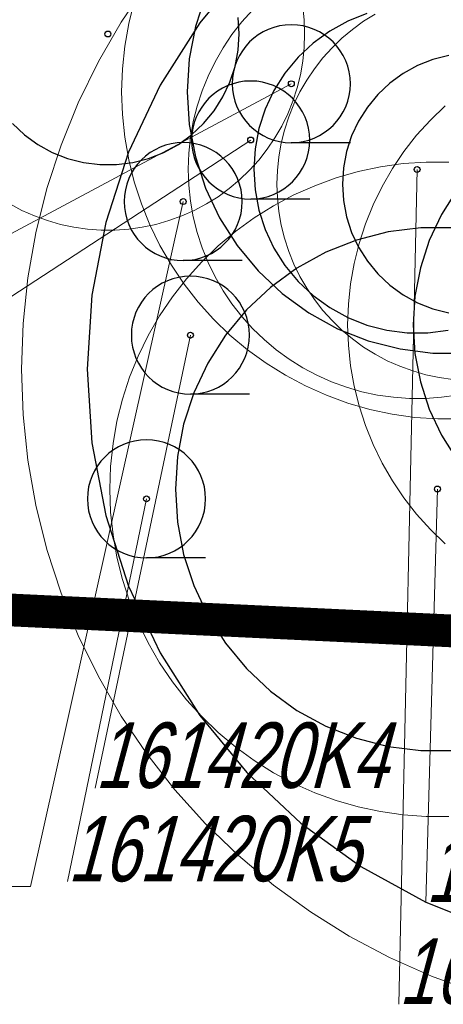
# Model space of a CAD drawing. Header units: metres. Extents: x 7419449 to 7420144, y 5549519 to 5549653.
# Tile 53 of 67: x 7419560.99 to 7419567.46, y 5549519.21 to 5549534.25. Entities that reach past the tile are written whole.
import ezdxf
from ezdxf.enums import TextEntityAlignment as Align
from ezdxf.lldxf.tags import DXFTag

# ---------------------------------------------------------------- set-up
doc = ezdxf.new("R2010")
doc.units = ezdxf.units.M
doc.layers.add('_4_GRANICA_OPRACOWANIA', color=146, linetype='2', lineweight=53, transparency=0.2)
doc.layers.add('_4_korony', color=7, linetype='Continuous', lineweight=25, true_color=0x7aa300)
for name, color, linetype, lineweight in [('_4_krzewy istniejące', 86, 'Continuous', 30), ('_4_NUMERY_PIKIET', 7, 'Continuous', 15), ('_4_SOD', 30, 'Continuous', 20)]:
    doc.layers.add(name, color=color, linetype=linetype, lineweight=lineweight)
doc.layers.add('_4_PUNKT_INWENTARYZACYJNY', color=7, linetype='Continuous')
doc.styles.add('STANDARD-Working1250', font='arial.ttf', dxfattribs={"height": 2.5})
tags = doc.linetypes.add('2', pattern=[0.9, 0.6, -0.3]).pattern_tags.tags
tags[6:7] = [DXFTag(74, 4), DXFTag(75, 0), DXFTag(340, '0'), DXFTag(46, 1.0), DXFTag(50, 0.0), DXFTag(44, 0.0), DXFTag(45, 0.0)]
tags[4:5] = [DXFTag(74, 4), DXFTag(75, 0), DXFTag(340, '0'), DXFTag(46, 1.0), DXFTag(50, 0.0), DXFTag(44, 0.0), DXFTag(45, 0.0)]

# ---------------------------------------------------------------- blocks, each defined once
blk = doc.blocks.new('A$C38776EB9')
at = {"linetype": 'Continuous', "transparency": 33554623}
blk.add_line((-0.525, -0.525), (0, -0.525), dxfattribs=at)
blk.add_circle((0, 0), 0.525, dxfattribs=at)

msp = doc.modelspace()

# ---------------------------------------------------------------- linework, layer by layer
at = {"layer": '_4_GRANICA_OPRACOWANIA', "lineweight": 30, "ltscale": 3, "const_width": 0.5}
msp.add_lwpolyline([(7419450.062, 5549530.83), (7419458.91, 5549530.45), (7419461.94, 5549530.29), (7419468.08, 5549529.97), (7419483.43, 5549529.18), (7419523.94, 5549526.59), (7419538.19, 5549526.4), (7419548.95, 5549525.8), (7419576.9, 5549524.47), (7419583.97, 5549584.15), (7419584.48, 5549588.54), (7419590.93, 5549644.33), (7419562.5, 5549640.55), (7419487.71, 5549630.61), (7419482.9, 5549629.97), (7419478.25, 5549627.12), (7419462.12, 5549617.26), (7419459.99, 5549593.07), (7419450.09, 5549531.19)], close=True, dxfattribs=at)
at = {"layer": '_4_korony', "linetype": 'Continuous', "flags": 128}
for points in [[(7419564.463, 5549535.073), (7419563.743, 5549534.202), (7419563.137, 5549533.248), (7419562.656, 5549532.225), (7419562.307, 5549531.15), (7419562.095, 5549530.04), (7419562.024, 5549528.912), (7419562.095, 5549527.784), (7419562.307, 5549526.674), (7419562.656, 5549525.599), (7419563.137, 5549524.576), (7419563.743, 5549523.622), (7419564.463, 5549522.751), (7419565.287, 5549521.977), (7419566.202, 5549521.313), (7419567.192, 5549520.769), (7419568.243, 5549520.352)], [(7419563.831, 5549534.62), (7419563.676, 5549534.143), (7419563.582, 5549533.649), (7419563.55, 5549533.148), (7419563.582, 5549532.647), (7419563.676, 5549532.153), (7419563.831, 5549531.676), (7419564.045, 5549531.221), (7419564.314, 5549530.797), (7419564.634, 5549530.41), (7419565, 5549530.066), (7419565.407, 5549529.771), (7419565.847, 5549529.529), (7419566.314, 5549529.344), (7419566.8, 5549529.219), (7419567.299, 5549529.156), (7419567.801, 5549529.156)], [(7419566.293, 5549534.341), (7419566.002, 5549534.225), (7419565.726, 5549534.074), (7419565.472, 5549533.889), (7419565.244, 5549533.674), (7419565.043, 5549533.432), (7419564.875, 5549533.167), (7419564.742, 5549532.883), (7419564.645, 5549532.585), (7419564.586, 5549532.276), (7419564.566, 5549531.963), (7419564.586, 5549531.65), (7419564.645, 5549531.341), (7419564.742, 5549531.043), (7419564.875, 5549530.759), (7419565.043, 5549530.494), (7419565.244, 5549530.252), (7419565.472, 5549530.037), (7419565.726, 5549529.852), (7419566.002, 5549529.701), (7419566.293, 5549529.585), (7419566.598, 5549529.507), (7419566.909, 5549529.468), (7419567.223, 5549529.468), (7419567.534, 5549529.507)], [(7419560.886, 5549532.663), (7419561.069, 5549532.491), (7419561.272, 5549532.343), (7419561.492, 5549532.222), (7419561.726, 5549532.13), (7419561.969, 5549532.067), (7419562.218, 5549532.036), (7419562.47, 5549532.036), (7419562.719, 5549532.067), (7419562.962, 5549532.13), (7419563.196, 5549532.222), (7419563.416, 5549532.343), (7419563.619, 5549532.491), (7419563.802, 5549532.663), (7419563.962, 5549532.856), (7419564.097, 5549533.068), (7419564.204, 5549533.296), (7419564.281, 5549533.535), (7419564.328, 5549533.781), (7419564.344, 5549534.032), (7419564.328, 5549534.283)], [(7419567.545, 5549533.701), (7419567.302, 5549533.638), (7419567.068, 5549533.546), (7419566.848, 5549533.425), (7419566.645, 5549533.277), (7419566.462, 5549533.105), (7419566.302, 5549532.912), (7419566.167, 5549532.7), (7419566.06, 5549532.472), (7419565.983, 5549532.233), (7419565.936, 5549531.987), (7419565.92, 5549531.736), (7419565.936, 5549531.485), (7419565.983, 5549531.239), (7419566.06, 5549531), (7419566.167, 5549530.772), (7419566.302, 5549530.56), (7419566.462, 5549530.367), (7419566.645, 5549530.195), (7419566.848, 5549530.047), (7419567.068, 5549529.926), (7419567.302, 5549529.834), (7419567.545, 5549529.771)], [(7419567.668, 5549531.646), (7419567.433, 5549531.275), (7419567.246, 5549530.877), (7419567.11, 5549530.459), (7419567.028, 5549530.028), (7419567, 5549529.589), (7419567.028, 5549529.15), (7419567.11, 5549528.719), (7419567.246, 5549528.301), (7419567.433, 5549527.903), (7419567.668, 5549527.532)], [(7419567.621, 5549531.069), (7419567.119, 5549531.069), (7419566.62, 5549531.006), (7419566.134, 5549530.881), (7419565.667, 5549530.696), (7419565.227, 5549530.454), (7419564.82, 5549530.159), (7419564.454, 5549529.815), (7419564.134, 5549529.428), (7419563.865, 5549529.004), (7419563.651, 5549528.549), (7419563.496, 5549528.072), (7419563.402, 5549527.578), (7419563.37, 5549527.077), (7419563.402, 5549526.576), (7419563.496, 5549526.082), (7419563.651, 5549525.605), (7419563.865, 5549525.15), (7419564.134, 5549524.726), (7419564.454, 5549524.339), (7419564.82, 5549523.995), (7419565.227, 5549523.7), (7419565.667, 5549523.458), (7419566.134, 5549523.273), (7419566.62, 5549523.148), (7419567.119, 5549523.085), (7419567.621, 5549523.085)]]:
    msp.add_lwpolyline(points, dxfattribs=at)
at = {"layer": '_4_NUMERY_PIKIET'}
for points in [[(7419565.14, 5549533.27), (7419560.718, 5549530.903), (7419556.372, 5549530.906)], [(7419564.52, 5549532.41), (7419559.769, 5549529.309), (7419555.218, 5549529.309)], [(7419567.06, 5549531.96), (7419566.78, 5549519.212)], [(7419563.49, 5549531.47), (7419561.16, 5549521.011), (7419556.313, 5549521.011)], [(7419563.6, 5549529.43), (7419562.146, 5549522.511)], [(7419567.37, 5549527.08), (7419567.192, 5549520.769)], [(7419562.93, 5549526.93), (7419561.726, 5549521.085)]]:
    msp.add_lwpolyline(points, dxfattribs=at)
at = {"layer": '_4_PUNKT_INWENTARYZACYJNY'}
for centre in [(7419562.34, 5549534.03), (7419565.14, 5549533.27), (7419564.52, 5549532.41), (7419567.06, 5549531.96), (7419563.49, 5549531.47), (7419563.6, 5549529.43), (7419567.37, 5549527.08), (7419562.93, 5549526.93)]:
    msp.add_circle(centre, 0.045, dxfattribs=at)
at = {"layer": '_4_SOD', "flags": 128}
for points in [[(7419562.934, 5549534.79), (7419562.544, 5549534.211), (7419562.195, 5549533.607), (7419561.889, 5549532.979), (7419561.627, 5549532.332), (7419561.411, 5549531.668), (7419561.243, 5549530.991), (7419561.121, 5549530.304), (7419561.048, 5549529.61), (7419561.024, 5549528.912), (7419561.048, 5549528.214), (7419561.121, 5549527.52), (7419561.243, 5549526.833), (7419561.411, 5549526.156), (7419561.627, 5549525.492), (7419561.889, 5549524.845), (7419562.195, 5549524.217), (7419562.544, 5549523.613), (7419562.934, 5549523.034), (7419563.364, 5549522.484), (7419563.831, 5549521.965), (7419564.333, 5549521.481), (7419564.867, 5549521.032), (7419565.432, 5549520.622), (7419566.024, 5549520.252), (7419566.64, 5549519.924), (7419567.278, 5549519.64), (7419567.934, 5549519.401)], [(7419562.744, 5549534.526), (7419562.659, 5549534.188), (7419562.599, 5549533.844), (7419562.562, 5549533.497), (7419562.55, 5549533.148), (7419562.562, 5549532.799), (7419562.599, 5549532.452), (7419562.659, 5549532.108), (7419562.744, 5549531.77), (7419562.852, 5549531.438), (7419562.982, 5549531.114), (7419563.135, 5549530.801), (7419563.31, 5549530.498), (7419563.505, 5549530.209), (7419563.72, 5549529.934), (7419563.953, 5549529.675), (7419564.204, 5549529.432), (7419564.472, 5549529.208), (7419564.754, 5549529.003), (7419565.05, 5549528.818), (7419565.358, 5549528.654), (7419565.677, 5549528.512), (7419566.005, 5549528.393), (7419566.34, 5549528.297), (7419566.682, 5549528.224), (7419567.027, 5549528.175), (7419567.376, 5549528.151), (7419567.724, 5549528.151)], [(7419560.844, 5549531.434), (7419561.029, 5549531.336), (7419561.22, 5549531.25), (7419561.417, 5549531.179), (7419561.618, 5549531.121), (7419561.823, 5549531.078), (7419562.03, 5549531.048), (7419562.239, 5549531.034), (7419562.449, 5549531.034), (7419562.658, 5549531.048), (7419562.865, 5549531.078), (7419563.07, 5549531.121), (7419563.271, 5549531.179), (7419563.468, 5549531.25), (7419563.659, 5549531.336), (7419563.844, 5549531.434), (7419564.022, 5549531.545), (7419564.191, 5549531.668), (7419564.351, 5549531.803), (7419564.502, 5549531.948), (7419564.642, 5549532.104), (7419564.771, 5549532.269), (7419564.888, 5549532.442), (7419564.993, 5549532.624), (7419565.085, 5549532.812), (7419565.163, 5549533.006), (7419565.228, 5549533.205), (7419565.278, 5549533.408), (7419565.315, 5549533.614), (7419565.337, 5549533.823), (7419565.344, 5549534.032), (7419565.337, 5549534.241), (7419565.315, 5549534.45)], [(7419564.548, 5549534.394), (7419564.385, 5549534.213), (7419564.234, 5549534.02), (7419564.098, 5549533.818), (7419563.976, 5549533.606), (7419563.869, 5549533.387), (7419563.777, 5549533.16), (7419563.702, 5549532.928), (7419563.642, 5549532.691), (7419563.6, 5549532.45), (7419563.575, 5549532.207), (7419563.566, 5549531.963), (7419563.575, 5549531.719), (7419563.6, 5549531.476), (7419563.642, 5549531.235), (7419563.702, 5549530.998), (7419563.777, 5549530.766), (7419563.869, 5549530.539), (7419563.976, 5549530.32), (7419564.098, 5549530.108), (7419564.234, 5549529.906), (7419564.385, 5549529.713), (7419564.548, 5549529.532), (7419564.724, 5549529.362), (7419564.911, 5549529.205), (7419565.109, 5549529.061), (7419565.316, 5549528.932), (7419565.532, 5549528.817), (7419565.755, 5549528.718), (7419565.984, 5549528.634), (7419566.219, 5549528.567), (7419566.458, 5549528.516), (7419566.7, 5549528.482), (7419566.944, 5549528.465), (7419567.188, 5549528.465), (7419567.432, 5549528.482), (7419567.674, 5549528.516)], [(7419566.42, 5549534.334), (7419566.242, 5549534.223), (7419566.073, 5549534.1), (7419565.913, 5549533.965), (7419565.762, 5549533.82), (7419565.622, 5549533.664), (7419565.493, 5549533.499), (7419565.376, 5549533.326), (7419565.271, 5549533.144), (7419565.179, 5549532.956), (7419565.101, 5549532.762), (7419565.036, 5549532.563), (7419564.986, 5549532.36), (7419564.949, 5549532.154), (7419564.927, 5549531.945), (7419564.92, 5549531.736), (7419564.927, 5549531.527), (7419564.949, 5549531.318), (7419564.986, 5549531.112), (7419565.036, 5549530.909), (7419565.101, 5549530.71), (7419565.179, 5549530.516), (7419565.271, 5549530.328), (7419565.376, 5549530.146), (7419565.493, 5549529.973), (7419565.622, 5549529.808), (7419565.762, 5549529.652), (7419565.913, 5549529.507), (7419566.073, 5549529.372), (7419566.242, 5549529.249), (7419566.42, 5549529.138), (7419566.605, 5549529.04), (7419566.796, 5549528.954), (7419566.993, 5549528.883), (7419567.194, 5549528.825), (7419567.399, 5549528.782), (7419567.606, 5549528.752)], [(7419567.489, 5549532.933), (7419567.263, 5549532.715), (7419567.053, 5549532.482), (7419566.859, 5549532.234), (7419566.684, 5549531.974), (7419566.527, 5549531.702), (7419566.389, 5549531.419), (7419566.271, 5549531.128), (7419566.174, 5549530.829), (7419566.098, 5549530.525), (7419566.044, 5549530.215), (7419566.011, 5549529.903), (7419566, 5549529.589), (7419566.011, 5549529.275), (7419566.044, 5549528.963), (7419566.098, 5549528.653), (7419566.174, 5549528.349), (7419566.271, 5549528.05), (7419566.389, 5549527.759), (7419566.527, 5549527.476), (7419566.684, 5549527.204), (7419566.859, 5549526.944), (7419567.053, 5549526.696), (7419567.263, 5549526.463), (7419567.489, 5549526.245)], [(7419567.544, 5549532.074), (7419567.196, 5549532.074), (7419566.847, 5549532.05), (7419566.502, 5549532.001), (7419566.16, 5549531.928), (7419565.825, 5549531.832), (7419565.497, 5549531.713), (7419565.178, 5549531.571), (7419564.87, 5549531.407), (7419564.574, 5549531.222), (7419564.292, 5549531.017), (7419564.024, 5549530.793), (7419563.773, 5549530.55), (7419563.54, 5549530.291), (7419563.325, 5549530.016), (7419563.13, 5549529.727), (7419562.955, 5549529.424), (7419562.802, 5549529.111), (7419562.672, 5549528.787), (7419562.564, 5549528.455), (7419562.479, 5549528.117), (7419562.419, 5549527.773), (7419562.382, 5549527.426), (7419562.37, 5549527.077), (7419562.382, 5549526.728), (7419562.419, 5549526.381), (7419562.479, 5549526.037), (7419562.564, 5549525.699), (7419562.672, 5549525.367), (7419562.802, 5549525.043), (7419562.955, 5549524.73), (7419563.13, 5549524.427), (7419563.325, 5549524.138), (7419563.54, 5549523.863), (7419563.773, 5549523.604), (7419564.024, 5549523.361), (7419564.292, 5549523.137), (7419564.574, 5549522.932), (7419564.87, 5549522.747), (7419565.178, 5549522.583), (7419565.497, 5549522.441), (7419565.825, 5549522.322), (7419566.16, 5549522.226), (7419566.502, 5549522.153), (7419566.847, 5549522.104), (7419567.196, 5549522.08), (7419567.544, 5549522.08)]]:
    msp.add_lwpolyline(points, dxfattribs=at)

# ---------------------------------------------------------------- block references
at = {"layer": '_4_krzewy istniejące', "transparency": 33554687, "xscale": -1.716736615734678, "yscale": 1.716736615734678, "zscale": 1.716736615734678}
for p in [(7419565.14, 5549533.27), (7419564.52, 5549532.41), (7419563.49, 5549531.47), (7419563.6, 5549529.43), (7419562.93, 5549526.93)]:
    msp.add_blockref('A$C38776EB9', p, dxfattribs=at)

# ---------------------------------------------------------------- texts
at = {"layer": '_4_NUMERY_PIKIET', "style": 'STANDARD-Working1250', "oblique": 15, "width": 0.7}
for s, p in [('161420K4', (7419562.146, 5549522.215)), ('161420K5', (7419561.726, 5549520.789)), ('161422', (7419567.192, 5549520.473)), ('161423', (7419566.78, 5549518.916))]:
    msp.add_text(s, height=1, dxfattribs=at).set_placement(p, align=Align.BOTTOM_LEFT)

doc.saveas('drawing.dxf')
